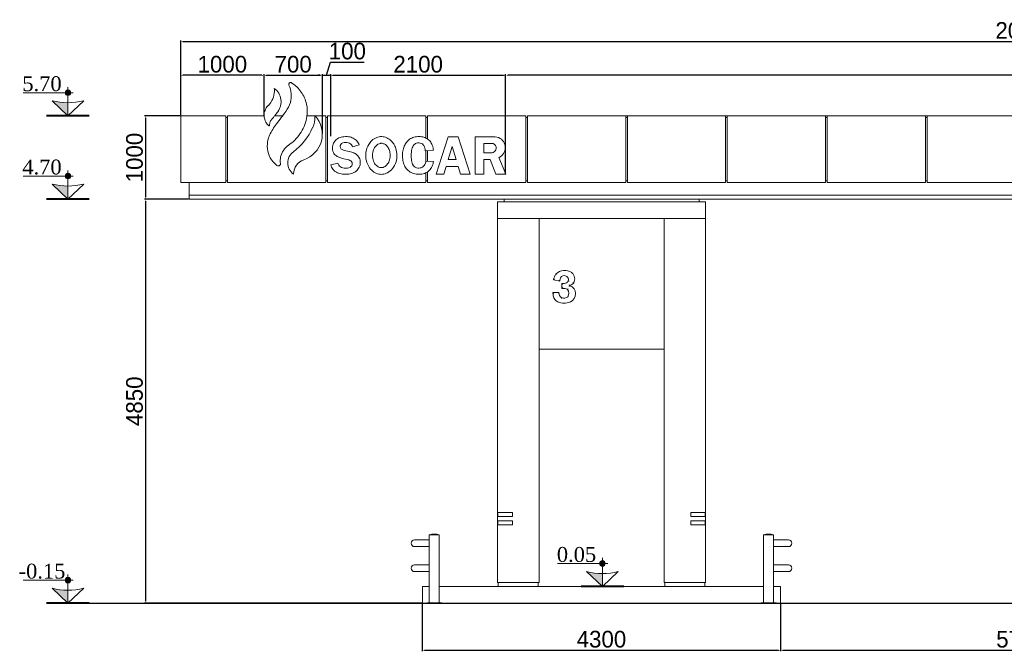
# Model space of a CAD drawing. Header units: feet. Extents: x 1702076 to 1880744, y 4858210 to 4922488.
# Tile 13 of 27: x 1826743 to 1838560, y 4881104 to 4888685. Entities that reach past the tile are written whole.
import ezdxf

# ---------------------------------------------------------------- set-up
doc = ezdxf.new("R2010")
doc.units = ezdxf.units.FT
doc.header["$MEASUREMENT"] = 0
doc.header["$PDMODE"] = 98
doc.header["$PDSIZE"] = 0.3
doc.dimstyles.new('ISO-25', dxfattribs={"dimscale": 15, "dimtxt": 20, "dimasz": 2.5, "dimexe": 1.25, "dimexo": 0.625, "dimgap": 3, "dimtad": 1, "dimdec": 0, "dimtxsty": 'Standard', "dimcen": 2.5, "dimadec": 0, "dimazin": 0, "dimtfac": 1, "dimtdec": 0, "dimtmove": 0, "dimatfit": 3, "dimfxl": 1.25, "dimarcsym": 0})

# ---------------------------------------------------------------- blocks, each defined once
blk = doc.blocks.new('*D5362')
at = {"color": 0, "lineweight": -2, "transparency": 16777216}
for p, q in [((1828769, 4886530), (1828240, 4886530)), ((1828252, 4886505), (1828252, 4881705)), ((1831569, 4881680), (1828240, 4881680))]:
    blk.add_line(p, q, dxfattribs=at)
at = {"color": 0, "lineweight": 5, "transparency": 16777216}
for points in [[(1828248, 4886505), (1828257, 4886505), (1828252, 4886530)], [(1828248, 4881705), (1828257, 4881705), (1828252, 4881680)]]:
    blk.add_solid(points, dxfattribs=at)
at = {"layer": 'Defpoints', "color": 0, "lineweight": 5, "transparency": 16777216}
for p in [(1828775, 4886530), (1828252, 4881680), (1831575, 4881680)]:
    blk.add_point(p, dxfattribs=at)
at = {"color": 0, "lineweight": 5, "transparency": 16777216, "insert": (1828121, 4884105), "char_height": 200, "attachment_point": 5, "rotation": 90}
blk.add_mtext('4850', dxfattribs=at)
blk = doc.blocks.new('*D5363')
at = {"color": 0, "lineweight": -2, "transparency": 16777216}
for p, q in [((1829675, 4887535), (1829675, 4888030)), ((1829700, 4888017), (1830350, 4888017)), ((1830375, 4887317), (1830375, 4888030))]:
    blk.add_line(p, q, dxfattribs=at)
at = {"color": 0, "lineweight": 5, "transparency": 16777216}
for points in [[(1829700, 4888021), (1829700, 4888013), (1829675, 4888017)], [(1830350, 4888021), (1830350, 4888013), (1830375, 4888017)]]:
    blk.add_solid(points, dxfattribs=at)
at = {"layer": 'Defpoints', "color": 0, "lineweight": 5, "transparency": 16777216}
for p in [(1830375, 4888017), (1829675, 4887529), (1830375, 4887311)]:
    blk.add_point(p, dxfattribs=at)
at = {"color": 0, "lineweight": 5, "transparency": 16777216, "insert": (1830025, 4888149), "char_height": 200, "attachment_point": 5}
blk.add_mtext('700', dxfattribs=at)
blk = doc.blocks.new('*D5364')
at = {"color": 0, "lineweight": -2, "transparency": 16777216}
for p, q in [((1830425, 4888017), (1830473, 4888176)), ((1830473, 4888176), (1830877, 4888176)), ((1830350, 4888017), (1830325, 4888017)), ((1830375, 4887317), (1830375, 4888030)), ((1830375, 4888017), (1830475, 4888017)), ((1830375, 4888017), (1830475, 4888017)), ((1830475, 4887287), (1830475, 4888030)), ((1830500, 4888017), (1830525, 4888017))]:
    blk.add_line(p, q, dxfattribs=at)
at = {"color": 0, "lineweight": 5, "transparency": 16777216}
for points in [[(1830350, 4888021), (1830350, 4888013), (1830375, 4888017)], [(1830500, 4888021), (1830500, 4888013), (1830475, 4888017)]]:
    blk.add_solid(points, dxfattribs=at)
at = {"layer": 'Defpoints', "color": 0, "lineweight": 5, "transparency": 16777216}
for p in [(1830475, 4888017), (1830375, 4887311), (1830475, 4887280)]:
    blk.add_point(p, dxfattribs=at)
at = {"color": 0, "lineweight": 5, "transparency": 16777216, "insert": (1830675, 4888307), "char_height": 200, "attachment_point": 5}
blk.add_mtext('100', dxfattribs=at)
blk = doc.blocks.new('*D5365')
at = {"color": 0, "lineweight": -2, "transparency": 16777216}
for p, q in [((1828675, 4887537), (1828675, 4888030)), ((1829650, 4888017), (1828700, 4888017)), ((1829675, 4887536), (1829675, 4888030))]:
    blk.add_line(p, q, dxfattribs=at)
at = {"color": 0, "lineweight": 5, "transparency": 16777216}
for points in [[(1828700, 4888021), (1828700, 4888013), (1828675, 4888017)], [(1829650, 4888021), (1829650, 4888013), (1829675, 4888017)]]:
    blk.add_solid(points, dxfattribs=at)
at = {"layer": 'Defpoints', "color": 0, "lineweight": 5, "transparency": 16777216}
for p in [(1828675, 4888017), (1828675, 4887530), (1829675, 4887530)]:
    blk.add_point(p, dxfattribs=at)
at = {"color": 0, "lineweight": 5, "transparency": 16777216, "insert": (1829175, 4888149), "char_height": 200, "attachment_point": 5}
blk.add_mtext('1000', dxfattribs=at)
blk = doc.blocks.new('*D5366')
at = {"color": 0, "lineweight": -2, "transparency": 16777216}
for p, q in [((1830475, 4887287), (1830475, 4888030)), ((1830500, 4888017), (1832550, 4888017)), ((1832575, 4886837), (1832575, 4888030))]:
    blk.add_line(p, q, dxfattribs=at)
at = {"color": 0, "lineweight": 5, "transparency": 16777216}
for points in [[(1830500, 4888021), (1830500, 4888013), (1830475, 4888017)], [(1832550, 4888021), (1832550, 4888013), (1832575, 4888017)]]:
    blk.add_solid(points, dxfattribs=at)
at = {"layer": 'Defpoints', "color": 0, "lineweight": 5, "transparency": 16777216}
for p in [(1832575, 4888017), (1830475, 4887280), (1832575, 4886830)]:
    blk.add_point(p, dxfattribs=at)
at = {"color": 0, "lineweight": 5, "transparency": 16777216, "insert": (1831525, 4888149), "char_height": 200, "attachment_point": 5}
blk.add_mtext('2100', dxfattribs=at)
blk = doc.blocks.new('*D5367')
at = {"color": 0, "lineweight": -2, "transparency": 16777216}
for p, q in [((1828669, 4887530), (1828240, 4887530)), ((1828252, 4887505), (1828252, 4886555)), ((1828769, 4886530), (1828240, 4886530))]:
    blk.add_line(p, q, dxfattribs=at)
at = {"color": 0, "lineweight": 5, "transparency": 16777216}
for points in [[(1828248, 4887505), (1828257, 4887505), (1828252, 4887530)], [(1828248, 4886555), (1828257, 4886555), (1828252, 4886530)]]:
    blk.add_solid(points, dxfattribs=at)
at = {"layer": 'Defpoints', "color": 0, "lineweight": 5, "transparency": 16777216}
for p in [(1828675, 4887530), (1828252, 4886530), (1828775, 4886530)]:
    blk.add_point(p, dxfattribs=at)
at = {"color": 0, "lineweight": 5, "transparency": 16777216, "insert": (1828121, 4887030), "char_height": 200, "attachment_point": 5, "rotation": 90}
blk.add_mtext('1000', dxfattribs=at)
blk = doc.blocks.new('*D5368')
at = {"color": 0, "lineweight": -2, "transparency": 16777216}
for p, q in [((1828675, 4887537), (1828675, 4888435)), ((1828700, 4888422), (1848950, 4888422)), ((1848975, 4887537), (1848975, 4888435))]:
    blk.add_line(p, q, dxfattribs=at)
at = {"color": 0, "lineweight": 5, "transparency": 16777216}
for points in [[(1828700, 4888426), (1828700, 4888418), (1828675, 4888422)], [(1848950, 4888426), (1848950, 4888418), (1848975, 4888422)]]:
    blk.add_solid(points, dxfattribs=at)
at = {"layer": 'Defpoints', "color": 0, "lineweight": 5, "transparency": 16777216}
for p in [(1848975, 4888422), (1828675, 4887530), (1848975, 4887530)]:
    blk.add_point(p, dxfattribs=at)
at = {"color": 0, "lineweight": 5, "transparency": 16777216, "insert": (1838825, 4888554), "char_height": 200, "attachment_point": 5}
blk.add_mtext('20300', dxfattribs=at)
blk = doc.blocks.new('*D5369')
at = {"color": 0, "lineweight": -2, "transparency": 16777216}
for p, q in [((1832575, 4886837), (1832575, 4888030)), ((1848950, 4888017), (1832600, 4888017)), ((1848975, 4887537), (1848975, 4888030))]:
    blk.add_line(p, q, dxfattribs=at)
at = {"color": 0, "lineweight": 5, "transparency": 16777216}
for points in [[(1832600, 4888021), (1832600, 4888013), (1832575, 4888017)], [(1848950, 4888021), (1848950, 4888013), (1848975, 4888017)]]:
    blk.add_solid(points, dxfattribs=at)
at = {"layer": 'Defpoints', "color": 0, "lineweight": 5, "transparency": 16777216}
for p in [(1832575, 4888017), (1848975, 4887530), (1832575, 4886830)]:
    blk.add_point(p, dxfattribs=at)
at = {"color": 0, "lineweight": 5, "transparency": 16777216, "insert": (1840775, 4888149), "char_height": 200, "attachment_point": 5}
blk.add_mtext('16400', dxfattribs=at)
blk = doc.blocks.new('*D5370')
at = {"color": 0, "lineweight": -2, "transparency": 16777216}
for p, q in [((1831575, 4881674), (1831575, 4881104)), ((1835875, 4881674), (1835875, 4881104)), ((1831600, 4881116), (1835850, 4881116))]:
    blk.add_line(p, q, dxfattribs=at)
at = {"color": 0, "lineweight": 5, "transparency": 16777216}
for points in [[(1831600, 4881120), (1831600, 4881112), (1831575, 4881116)], [(1835850, 4881120), (1835850, 4881112), (1835875, 4881116)]]:
    blk.add_solid(points, dxfattribs=at)
at = {"layer": 'Defpoints', "color": 0, "lineweight": 5, "transparency": 16777216}
for p in [(1831575, 4881680), (1835875, 4881680), (1835875, 4881116)]:
    blk.add_point(p, dxfattribs=at)
at = {"color": 0, "lineweight": 5, "transparency": 16777216, "insert": (1833725, 4881248), "char_height": 200, "attachment_point": 5}
blk.add_mtext('4300', dxfattribs=at)
blk = doc.blocks.new('*D5371')
at = {"color": 0, "lineweight": -2, "transparency": 16777216}
for p, q in [((1835875, 4881674), (1835875, 4881104)), ((1841645, 4881674), (1841645, 4881104)), ((1835900, 4881116), (1841620, 4881116))]:
    blk.add_line(p, q, dxfattribs=at)
at = {"color": 0, "lineweight": 5, "transparency": 16777216}
for points in [[(1835900, 4881120), (1835900, 4881112), (1835875, 4881116)], [(1841620, 4881120), (1841620, 4881112), (1841645, 4881116)]]:
    blk.add_solid(points, dxfattribs=at)
at = {"layer": 'Defpoints', "color": 0, "lineweight": 5, "transparency": 16777216}
for p in [(1835875, 4881680), (1841645, 4881680), (1841645, 4881116)]:
    blk.add_point(p, dxfattribs=at)
at = {"color": 0, "lineweight": 5, "transparency": 16777216, "insert": (1838760, 4881248), "char_height": 200, "attachment_point": 5}
blk.add_mtext('5770', dxfattribs=at)
blk = doc.blocks.new('A$C5dcad150')
at = {"color": 0, "linetype": 'Continuous', "lineweight": 0, "extrusion": (0, 1, 0)}
for p, q in [((-1460, 10317), (-2000, 10317)), ((-2000, 10317), (-2000, 9517)), ((-1460, 9517), (-1460, 10317)), ((-1440, 10297), (-1460, 10297)), ((-1000, 10317), (-1440, 10317)), ((-1440, 9517), (-1440, 10317)), ((-779, 10317), (-873, 10317)), ((-260, 10317), (-485, 10317)), ((-260, 10317), (-260, 9517)), ((-240, 10297), (-260, 10297)), ((940, 10317), (-240, 10317)), ((-240, 9517), (-240, 10317)), ((940, 10317), (940, 10053)), ((960, 10297), (940, 10297)), ((2140, 10317), (960, 10317)), ((960, 10042), (960, 10317)), ((2140, 10317), (2140, 9517)), ((2160, 10297), (2140, 10297)), ((3340, 10317), (2160, 10317)), ((2160, 9517), (2160, 10317)), ((3340, 10317), (3360, 10317)), ((3340, 10317), (3340, 9517)), ((3360, 10297), (3340, 10297)), ((4540, 10317), (3360, 10317)), ((3360, 9517), (3360, 10317)), ((4540, 10317), (4560, 10317)), ((4540, 10317), (4540, 9517)), ((4560, 10297), (4540, 10297)), ((5740, 10317), (4560, 10317)), ((4560, 9517), (4560, 10317)), ((5740, 10317), (5760, 10317)), ((5740, 10317), (5740, 9517)), ((5760, 10297), (5740, 10297)), ((6940, 10317), (5760, 10317)), ((5760, 9517), (5760, 10317)), ((6940, 10317), (6960, 10317)), ((6940, 10317), (6940, 9517)), ((6960, 10297), (6940, 10297)), ((8140, 10317), (6960, 10317)), ((6960, 9517), (6960, 10317)), ((-114, 10046), (-126, 10038)), ((-101, 10052), (-114, 10046)), ((-88, 10058), (-101, 10052)), ((-73, 10062), (-88, 10058)), ((-58, 10065), (-73, 10062)), ((-41, 10067), (-58, 10065)), ((-24, 10068), (-41, 10067)), ((-22, 10068), (-24, 10068)), ((-4, 10068), (-22, 10068)), ((13, 10066), (-4, 10068)), ((29, 10064), (13, 10066)), ((44, 10060), (29, 10064)), ((58, 10055), (44, 10060)), ((71, 10050), (58, 10055)), ((83, 10043), (71, 10050)), ((772, 10051), (759, 10044)), ((785, 10056), (772, 10051)), ((799, 10061), (785, 10056)), ((814, 10064), (799, 10061)), ((830, 10067), (814, 10064)), ((847, 10068), (830, 10067)), ((857, 10068), (847, 10068)), ((873, 10068), (857, 10068)), ((889, 10066), (873, 10068)), ((904, 10064), (889, 10066)), ((917, 10061), (904, 10064)), ((931, 10056), (917, 10061)), ((943, 10051), (931, 10056)), ((954, 10045), (943, 10051)), ((965, 10038), (954, 10045)), ((1209, 10067), (1065, 9617)), ((1331, 10067), (1209, 10067)), ((1472, 9617), (1331, 10067)), ((1730, 10067), (1533, 10067)), ((1533, 10067), (1533, 9617)), ((-175, 9962), (-178, 9947)), ((-178, 9947), (-178, 9931)), ((-178, 9931), (-178, 9925)), ((-171, 9976), (-175, 9962)), ((-165, 9990), (-171, 9976)), ((-158, 10003), (-165, 9990)), ((-149, 10015), (-158, 10003)), ((-139, 10027), (-149, 10015)), ((-137, 10028), (-139, 10027)), ((-126, 10038), (-137, 10028)), ((-86, 9951), (-85, 9962)), ((-83, 9933), (-86, 9951)), ((-85, 9962), (-79, 9975)), ((-73, 9919), (-83, 9933)), ((-79, 9975), (-69, 9985)), ((-69, 9985), (-56, 9992)), ((-56, 9992), (-39, 9996)), ((-39, 9996), (-18, 9997)), ((-18, 9997), (-7, 9997)), ((-7, 9997), (10, 9994)), ((10, 9994), (25, 9988)), ((25, 9988), (38, 9980)), ((38, 9980), (48, 9969)), ((48, 9969), (57, 9956)), ((57, 9956), (62, 9945)), ((62, 9945), (141, 9971)), ((94, 10035), (83, 10043)), ((104, 10027), (94, 10035)), ((114, 10017), (104, 10027)), ((122, 10007), (114, 10017)), ((130, 9995), (122, 10007)), ((136, 9982), (130, 9995)), ((141, 9971), (136, 9982)), ((676, 9938), (672, 9924)), ((681, 9952), (676, 9938)), ((688, 9966), (681, 9952)), ((695, 9979), (688, 9966)), ((703, 9991), (695, 9979)), ((712, 10003), (703, 9991)), ((714, 10005), (712, 10003)), ((724, 10017), (714, 10005)), ((735, 10027), (724, 10017)), ((746, 10036), (735, 10027)), ((759, 10044), (746, 10036)), ((774, 9917), (779, 9933)), ((779, 9933), (784, 9947)), ((784, 9947), (791, 9959)), ((791, 9959), (799, 9969)), ((799, 9969), (808, 9978)), ((808, 9978), (818, 9985)), ((818, 9985), (830, 9990)), ((830, 9990), (842, 9993)), ((842, 9993), (855, 9993)), ((855, 9993), (861, 9993)), ((861, 9993), (875, 9991)), ((875, 9991), (889, 9987)), ((889, 9987), (901, 9980)), ((901, 9980), (911, 9971)), ((911, 9971), (919, 9960)), ((919, 9960), (926, 9946)), ((926, 9946), (931, 9930)), ((931, 9930), (934, 9912)), ((975, 10031), (965, 10038)), ((984, 10022), (975, 10031)), ((993, 10012), (984, 10022)), ((1000, 10001), (993, 10012)), ((1007, 9990), (1000, 10001)), ((1014, 9977), (1007, 9990)), ((1019, 9964), (1014, 9977)), ((1024, 9949), (1019, 9964)), ((1028, 9933), (1024, 9949)), ((1031, 9917), (1028, 9933)), ((1211, 9793), (1259, 9951)), ((1259, 9951), (1306, 9793)), ((1639, 9987), (1717, 9987)), ((1639, 9872), (1639, 9987)), ((1717, 9987), (1739, 9985)), ((1739, 9985), (1750, 9984)), ((1750, 9984), (1763, 9977)), ((1763, 9977), (1775, 9965)), ((1775, 9965), (1777, 9962)), ((1777, 9962), (1784, 9947)), ((1784, 9947), (1786, 9931)), ((1786, 9931), (1786, 9926)), ((-178, 9925), (-177, 9908)), ((-177, 9908), (-173, 9893)), ((-173, 9893), (-168, 9879)), ((-168, 9879), (-162, 9866)), ((-162, 9866), (-154, 9855)), ((-154, 9855), (-144, 9846)), ((-144, 9846), (-142, 9844)), ((-142, 9844), (-132, 9837)), ((-132, 9837), (-121, 9830)), ((-121, 9830), (-109, 9824)), ((-109, 9824), (-95, 9818)), ((-95, 9818), (-79, 9813)), ((-79, 9813), (-62, 9807)), ((-63, 9912), (-73, 9919)), ((-48, 9906), (-63, 9912)), ((-29, 9901), (-48, 9906)), ((-17, 9898), (-29, 9901)), ((3, 9894), (-17, 9898)), ((22, 9890), (3, 9894)), ((39, 9886), (22, 9890)), ((53, 9881), (39, 9886)), ((67, 9877), (53, 9881)), ((78, 9873), (67, 9877)), ((82, 9871), (78, 9873)), ((95, 9864), (82, 9871)), ((108, 9855), (95, 9864)), ((119, 9845), (108, 9855)), ((129, 9833), (119, 9845)), ((134, 9827), (129, 9833)), ((142, 9814), (134, 9827)), ((148, 9800), (142, 9814)), ((663, 9877), (661, 9860)), ((661, 9860), (661, 9842)), ((661, 9842), (661, 9832)), ((661, 9832), (662, 9814)), ((662, 9814), (664, 9797)), ((665, 9893), (663, 9877)), ((668, 9909), (665, 9893)), ((672, 9924), (668, 9909)), ((767, 9860), (769, 9881)), ((767, 9841), (767, 9860)), ((767, 9819), (767, 9841)), ((768, 9799), (767, 9819)), ((769, 9881), (771, 9900)), ((771, 9900), (774, 9917)), ((934, 9912), (934, 9898)), ((934, 9898), (1033, 9905)), ((940, 9899), (940, 9764)), ((960, 9774), (960, 9900)), ((1033, 9905), (1031, 9917)), ((1703, 9872), (1639, 9872)), ((1723, 9873), (1703, 9872)), ((1739, 9874), (1723, 9873)), ((1749, 9877), (1739, 9874)), ((1762, 9884), (1749, 9877)), ((1774, 9896), (1762, 9884)), ((1775, 9896), (1774, 9896)), ((1782, 9910), (1775, 9896)), ((1786, 9926), (1782, 9910)), ((1900, 9617), (1817, 9816)), ((-114, 9750), (-200, 9731)), ((-200, 9731), (-195, 9716)), ((-195, 9716), (-189, 9701)), ((-189, 9701), (-182, 9688)), ((-110, 9740), (-114, 9750)), ((-103, 9726), (-110, 9740)), ((-93, 9715), (-103, 9726)), ((-82, 9705), (-93, 9715)), ((-69, 9698), (-82, 9705)), ((-54, 9692), (-69, 9698)), ((-62, 9807), (-44, 9803)), ((-37, 9689), (-54, 9692)), ((-44, 9803), (-24, 9798)), ((-24, 9798), (-22, 9798)), ((-22, 9798), (-1, 9793)), ((-1, 9793), (16, 9788)), ((18, 9693), (1, 9690)), ((16, 9788), (30, 9783)), ((32, 9699), (18, 9693)), ((30, 9783), (40, 9777)), ((39, 9704), (32, 9699)), ((52, 9717), (39, 9704)), ((40, 9777), (45, 9773)), ((45, 9773), (56, 9759)), ((58, 9733), (52, 9717)), ((56, 9759), (59, 9742)), ((59, 9742), (58, 9733)), ((135, 9689), (142, 9702)), ((142, 9702), (148, 9716)), ((152, 9786), (148, 9800)), ((148, 9716), (152, 9730)), ((154, 9770), (152, 9786)), ((152, 9730), (154, 9745)), ((155, 9760), (154, 9770)), ((154, 9745), (155, 9760)), ((664, 9797), (666, 9781)), ((666, 9781), (670, 9765)), ((670, 9765), (674, 9750)), ((674, 9750), (679, 9736)), ((679, 9736), (684, 9722)), ((684, 9722), (691, 9710)), ((691, 9710), (698, 9698)), ((698, 9698), (707, 9686)), ((770, 9781), (768, 9799)), ((773, 9764), (770, 9781)), ((777, 9750), (773, 9764)), ((782, 9737), (777, 9750)), ((788, 9727), (782, 9737)), ((790, 9723), (788, 9727)), ((801, 9710), (790, 9723)), ((815, 9701), (801, 9710)), ((830, 9694), (815, 9701)), ((846, 9691), (830, 9694)), ((858, 9690), (846, 9691)), ((873, 9692), (858, 9690)), ((887, 9695), (873, 9692)), ((900, 9702), (887, 9695)), ((911, 9710), (900, 9702)), ((921, 9721), (911, 9710)), ((929, 9735), (921, 9721)), ((936, 9750), (929, 9735)), ((941, 9768), (936, 9750)), ((942, 9775), (941, 9768)), ((1033, 9770), (942, 9775)), ((1003, 9686), (1011, 9698)), ((1011, 9698), (1017, 9712)), ((1017, 9712), (1023, 9726)), ((1023, 9726), (1028, 9742)), ((1028, 9742), (1031, 9758)), ((1031, 9758), (1033, 9770)), ((1157, 9617), (1185, 9710)), ((1185, 9710), (1331, 9710)), ((1306, 9793), (1211, 9793)), ((1331, 9710), (1358, 9617)), ((1639, 9795), (1714, 9795)), ((1639, 9617), (1639, 9795)), ((1714, 9795), (1783, 9617)), ((-646, 9618), (-646, 9620)), ((-182, 9688), (-173, 9676)), ((-173, 9676), (-164, 9665)), ((-164, 9665), (-153, 9655)), ((-153, 9655), (-131, 9641)), ((-131, 9641), (-118, 9634)), ((-118, 9634), (-105, 9629)), ((-105, 9629), (-90, 9624)), ((-90, 9624), (-75, 9620)), ((-75, 9620), (-59, 9618)), ((-59, 9618), (-43, 9616)), ((-43, 9616), (-25, 9616)), ((-19, 9688), (-37, 9689)), ((-25, 9616), (-18, 9616)), ((-18, 9688), (-19, 9688)), ((1, 9690), (-18, 9688)), ((-18, 9616), (1, 9617)), ((1, 9617), (18, 9618)), ((18, 9618), (34, 9621)), ((34, 9621), (49, 9625)), ((49, 9625), (63, 9630)), ((63, 9630), (77, 9636)), ((77, 9636), (89, 9642)), ((89, 9642), (100, 9650)), ((100, 9650), (110, 9659)), ((110, 9659), (116, 9664)), ((116, 9664), (126, 9677)), ((126, 9677), (135, 9689)), ((707, 9686), (716, 9675)), ((716, 9675), (719, 9672)), ((719, 9672), (730, 9661)), ((730, 9661), (741, 9652)), ((741, 9652), (754, 9643)), ((754, 9643), (766, 9636)), ((766, 9636), (780, 9630)), ((780, 9630), (794, 9625)), ((794, 9625), (808, 9621)), ((808, 9621), (824, 9618)), ((824, 9618), (840, 9616)), ((840, 9616), (856, 9616)), ((856, 9616), (862, 9616)), ((862, 9616), (879, 9617)), ((879, 9617), (895, 9619)), ((895, 9619), (910, 9622)), ((910, 9622), (924, 9627)), ((924, 9627), (938, 9632)), ((938, 9632), (951, 9639)), ((940, 9633), (940, 9517)), ((951, 9639), (964, 9647)), ((960, 9517), (960, 9644)), ((964, 9647), (976, 9657)), ((976, 9657), (985, 9664)), ((985, 9664), (994, 9675)), ((994, 9675), (1003, 9686)), ((1065, 9617), (1157, 9617)), ((1358, 9617), (1472, 9617)), ((1533, 9617), (1639, 9617)), ((1783, 9617), (1900, 9617)), ((-2000, 9517), (-1460, 9517)), ((-1900, 9367), (-1900, 9517)), ((-1460, 9537), (-1440, 9537)), ((-1440, 9517), (-260, 9517)), ((-260, 9537), (-240, 9537)), ((-240, 9517), (940, 9517)), ((940, 9537), (960, 9537)), ((960, 9517), (2140, 9517)), ((2140, 9537), (2160, 9537)), ((2160, 9517), (3340, 9517)), ((3340, 9537), (3360, 9537)), ((3360, 9517), (4540, 9517)), ((4540, 9537), (4560, 9537)), ((4560, 9517), (5740, 9517)), ((5740, 9537), (5760, 9537)), ((5760, 9517), (6940, 9517)), ((6940, 9537), (6960, 9537)), ((6960, 9517), (8140, 9517)), ((-1900, 9367), (18200, 9367)), ((-1900, 9367), (-1900, 9317)), ((-1900, 9367), (18200, 9367)), ((18200, 9317), (-1900, 9317)), ((1800, 9287), (1800, 9087)), ((1800, 9287), (4300, 9287)), ((1880, 9287), (1880, 9317)), ((4220, 9287), (4220, 9317)), ((4300, 9287), (4300, 9087)), ((1800, 9087), (1800, 8667)), ((1800, 9087), (4300, 9087)), ((2300, 8667), (2300, 9087)), ((3800, 9087), (3800, 8667)), ((4300, 8667), (4300, 9087)), ((1800, 8667), (1800, 5557)), ((2300, 4717), (2300, 8667)), ((3800, 8667), (3800, 4717)), ((4300, 8667), (4300, 5557)), ((2474, 8350), (2548, 8334)), ((2603, 8305), (2575, 8305)), ((2575, 8305), (2575, 8245)), ((2575, 8305), (2585, 8295)), ((2670, 8278), (2670, 8281)), ((2539, 8198), (2467, 8198)), ((2575, 8245), (2585, 8255)), ((2575, 8245), (2605, 8245)), ((2300, 7517), (3800, 7517)), ((1800, 5557), (1980, 5557)), ((1800, 5507), (1800, 5557)), ((1805, 5557), (1805, 5507)), ((1980, 5507), (1980, 5557)), ((4120, 5507), (4120, 5557)), ((4120, 5557), (4300, 5557)), ((4295, 5557), (4295, 5507)), ((4300, 5557), (4300, 5507)), ((1980, 5507), (1800, 5507)), ((1800, 5507), (1800, 5457)), ((1800, 5457), (1980, 5457)), ((1800, 5407), (1800, 5457)), ((1805, 5457), (1805, 5407)), ((1980, 5457), (1980, 5407)), ((4300, 5507), (4120, 5507)), ((4120, 5407), (4120, 5457)), ((4120, 5457), (4300, 5457)), ((4295, 5457), (4295, 5407)), ((4300, 5507), (4300, 5457)), ((4300, 5457), (4300, 5407)), ((1980, 5407), (1800, 5407)), ((1800, 5407), (1800, 4717)), ((4300, 5407), (4120, 5407)), ((4300, 5407), (4300, 4717)), ((983, 5227), (805, 5227)), ((985, 5287), (983, 5287)), ((983, 4472), (983, 5287)), ((1103, 5287), (985, 5287)), ((1103, 4472), (1103, 5287)), ((4996, 5287), (5114, 5287)), ((4996, 5287), (4996, 4472)), ((5114, 5287), (5116, 5287)), ((5116, 5287), (5116, 4472)), ((5294, 5227), (5116, 5227)), ((805, 5147), (983, 5147)), ((5116, 5147), (5294, 5147)), ((983, 4927), (805, 4927)), ((805, 4847), (983, 4847)), ((5294, 4927), (5116, 4927)), ((5116, 4847), (5294, 4847)), ((983, 4667), (900, 4667)), ((900, 4467), (900, 4667)), ((1500, 4667), (1103, 4667)), ((1500, 4667), (4600, 4667)), ((2300, 4717), (1800, 4717)), ((1810, 4667), (1810, 4717)), ((2290, 4667), (2290, 4717)), ((4300, 4717), (3800, 4717)), ((3810, 4667), (3810, 4717)), ((4290, 4667), (4290, 4717)), ((4996, 4667), (4600, 4667)), ((5200, 4667), (5116, 4667)), ((5200, 4467), (5200, 4667)), ((953, 4467), (900, 4467)), ((1133, 4472), (953, 4472)), ((953, 4467), (953, 4472)), ((953, 4467), (1133, 4467)), ((1133, 4467), (1133, 4472)), ((1500, 4467), (1133, 4467)), ((1500, 4467), (4600, 4467)), ((4966, 4467), (4600, 4467)), ((4966, 4472), (5146, 4472)), ((4966, 4472), (4966, 4467)), ((5146, 4467), (4966, 4467)), ((5146, 4472), (5146, 4467)), ((5200, 4467), (5146, 4467))]:
    blk.add_line(p, q, dxfattribs=at)
at = {"lineweight": 30}
blk.add_lwpolyline([(-3100, 4467), (19400, 4467)], dxfattribs=at)
at = {"color": 0, "linetype": 'Continuous', "lineweight": 0}
for centre, radius, start, end in [((-625, 10098), 324, 288.3396, 41.8638), ((-387, 10310), 5.75, 41.8638, 184.1011), ((1730, 9746), 321, 74.71, 90), ((1764, 9935), 131, 293.8553, 66.9598), ((-546, 9752), 169, 127.0604, 232.8758), ((-647, 9618), 0.821, 232.8758, 4.1153), ((2640, 8320), 169, 144.0042, 169.9781), ((2609, 8312), 150, 56.5184, 134.3623), ((2625, 8359), 103, 332.2033, 49.6325), ((2646, 8365), 88.3, 285.9645, 322.303), ((2644, 8188), 93.9, 357.8715, 73.6043), ((2685, 8200), 218, 180.3856, 191.6324), ((2577, 8178), 108, 191.6324, 240.9631), ((2617, 8189), 121, 298.6718, 357.8715), ((2600, 8248), 181, 245.2653, 294.247)]:
    blk.add_arc(centre, radius, start, end, dxfattribs=at)
at = {"color": 0, "linetype": 'Continuous', "lineweight": 0, "extrusion": (0, 0, -1)}
for centre, radius, start, end in [((670, 10290), 278, 175.8989, 204.1268), ((1096, 10480), 744, 204.1268, 232.9396), ((466, 9619), 180, 0.5548, 71.6604), ((-2604, 8347), 52.8, 12.5361, 87.5606), ((-2604, 8350), 49.4, 87.5606, 197.2469), ((-2883, 8285), 338, 8.3388, 12.5361), ((-2603, 8359), 54.1, 205.9892, 270), ((-2609, 8195), 70.2, 300.1481, 2.4295), ((-2607, 8187), 58.5, 88.6078, 127.638), ((-2591, 8189), 67.8, 138.9735, 218.9203), ((-2599, 8199), 69.4, 229.8649, 291.4651), ((-805, 5187), 40, 270, 90), ((-1043, 5112), 185, 71.0754, 108.9246), ((-5056, 5112), 185, 71.0754, 108.9246), ((-5294, 5187), 40, 90, 270), ((-805, 4887), 40, 270, 90), ((-5294, 4887), 40, 90, 270)]:
    blk.add_arc(centre, radius, start, end, dxfattribs=at)
at = {"color": 0, "linetype": 'Continuous', "lineweight": 0}
for points, knots in [([(-936, 10197), (-936, 10211), (-934, 10224), (-925, 10250), (-918, 10262), (-908, 10274), (-908, 10274), (-904, 10279), (-903, 10280), (-899, 10285), (-896, 10289), (-885, 10301), (-879, 10310), (-858, 10335), (-845, 10353), (-832, 10371), (-832, 10371), (-818, 10392), (-807, 10414), (-795, 10463), (-794, 10489), (-802, 10541), (-811, 10566), (-838, 10612), (-856, 10631), (-877, 10647), (-877, 10647), (-877, 10647), (-877, 10647), (-877, 10647), (-877, 10647), (-877, 10647), (-877, 10647), (-877, 10647), (-877, 10647), (-877, 10647), (-877, 10647), (-877, 10647), (-877, 10647), (-877, 10647), (-877, 10647), (-877, 10647), (-877, 10647), (-878, 10647), (-878, 10647), (-878, 10646), (-878, 10646), (-877, 10642), (-877, 10638), (-876, 10627), (-876, 10619), (-876, 10580), (-883, 10549), (-908, 10492), (-926, 10465), (-950, 10442), (-950, 10441), (-953, 10439), (-954, 10438), (-969, 10421), (-981, 10403), (-997, 10363), (-1001, 10341), (-1000, 10298), (-995, 10277), (-978, 10238), (-966, 10220), (-950, 10204)], [-8016.868336, -8016.868336, -8016.868336, -8016.868336, -6974.133624, -6974.133624, -5929.559772, -5929.559772, -5804.489011, -5804.489011, -5756.727762, -5756.727762, -5589.068498, -5589.068498, -5235.920841, -5235.920841, -4529.300506, -4529.300506, -4508.430645, -4508.430645, -3552.798289, -3552.798289, -2561.649422, -2561.649422, -1530.784561, -1530.784561, -511.331069, -511.331069, -511.331065, -511.331065, -511.331059, -511.331059, -511.331041, -511.331041, -511.331002, -511.331002, -511.326339, -511.326339, -510.746022, -510.746022, -510.143517, -510.143517, -509.534846, -509.534846, -508.954671, -508.954671, -508.352326, -508.352326, -507.227335, -507.227335, -494.831263, -494.831263, -470.117036, -470.117036, -370.728115, -370.728115, -269.051614, -269.051614, -262.945155, -262.945155, -258.602221, -258.602221, -194.832952, -194.832952, -129.120568, -129.120568, -65.485114, -65.485114, 0, 0, 0, 0]), ([(-701, 10687), (-686, 10655), (-677, 10620), (-671, 10549), (-675, 10513), (-695, 10439), (-714, 10403), (-739, 10371)], [-335.122731, -335.122731, -335.122731, -335.122731, -229.786144, -229.786144, -120.602151, -120.602151, 0, 0, 0, 0]), ([(-670, 10714), (-672, 10715), (-673, 10716), (-678, 10717), (-680, 10717), (-685, 10717), (-688, 10716), (-693, 10714), (-695, 10712), (-699, 10708), (-700, 10706), (-702, 10700), (-703, 10698), (-702, 10692), (-702, 10689), (-701, 10687)], [-54.744503, -54.744503, -54.744503, -54.744503, -48.562111, -48.562111, -42.05044, -42.05044, -33.492871, -33.492871, -25.11128, -25.11128, -16.96365, -16.96365, -8.501115, -8.501115, 0, 0, 0, 0]), ([(-486, 10309), (-479, 10359), (-480, 10410), (-503, 10511), (-524, 10560), (-585, 10647), (-624, 10685), (-670, 10714)], [-471.683907, -471.683907, -471.683907, -471.683907, -320.159213, -320.159213, -160.929472, -160.929472, 0, 0, 0, 0]), ([(-739, 10371), (-757, 10346), (-776, 10321), (-813, 10271), (-832, 10246), (-851, 10221)], [-187.810745, -187.810745, -187.810745, -187.810745, -93.905372, -93.905372, 0, 0, 0, 0]), ([(-804, 9746), (-808, 9772), (-807, 9799), (-795, 9853), (-784, 9879), (-752, 9928), (-731, 9949), (-705, 9967), (-704, 9968), (-700, 9970), (-698, 9971), (-693, 9975), (-690, 9977), (-634, 10018), (-590, 10067), (-520, 10179), (-497, 10243), (-486, 10309)], [-1035.208386, -1035.208386, -1035.208386, -1035.208386, -841.120164, -841.120164, -639.691036, -639.691036, -422.447419, -422.447419, -415.068122, -415.068122, -408.91628, -408.91628, -396.625907, -396.625907, -201.048341, -201.048341, 0, 0, 0, 0]), ([(-851, 10221), (-884, 10179), (-912, 10133), (-938, 10075), (-941, 10067), (-945, 10054), (-948, 10045), (-961, 9999), (-964, 9962), (-956, 9885), (-944, 9848), (-906, 9779), (-881, 9749), (-850, 9724), (-850, 9724), (-849, 9723), (-849, 9723), (-848, 9722), (-847, 9722), (-842, 9719), (-838, 9718), (-830, 9717), (-826, 9717), (-820, 9718), (-818, 9719), (-815, 9720), (-814, 9721), (-810, 9724), (-808, 9726), (-805, 9731), (-804, 9734), (-803, 9740), (-803, 9743), (-804, 9746)], [-3612.029582, -3612.029582, -3612.029582, -3612.029582, -3187.564884, -3187.564884, -3102.18954, -3102.18954, -2868.30288, -2868.30288, -1965.730116, -1965.730116, -1028.305041, -1028.305041, -86.179929, -86.179929, -85.389041, -85.389041, -82.877839, -82.877839, -77.874731, -77.874731, -57.841162, -57.841162, -37.224522, -37.224522, -30.880752, -30.880752, -26.591028, -26.591028, -17.942381, -17.942381, -8.953142, -8.953142, 0, 0, 0, 0]), ([(-950, 10204), (-948, 10203), (-946, 10201), (-941, 10198), (-938, 10197), (-936, 10197)], [-16.557237, -16.557237, -16.557237, -16.557237, -8.278618, -8.278618, 0, 0, 0, 0]), ([(409, 10068), (390, 10068), (370, 10065), (330, 10050), (310, 10037), (278, 10007), (266, 9991), (239, 9945), (228, 9913), (218, 9845), (220, 9810), (234, 9753), (244, 9729), (269, 9686), (286, 9667), (323, 9638), (342, 9628), (382, 9616), (402, 9614), (443, 9618), (464, 9625), (504, 9646), (524, 9663), (559, 9707), (574, 9735), (591, 9791), (594, 9816), (594, 9842), (594, 9871), (590, 9900), (574, 9946), (566, 9964), (548, 9993), (538, 10005), (511, 10032), (492, 10045), (453, 10063), (434, 10067), (412, 10068), (411, 10068), (409, 10068)], [-1222.02098, -1222.02098, -1222.02098, -1222.02098, -1149.677971, -1149.677971, -1061.368227, -1061.368227, -986.978924, -986.978924, -861.595772, -861.595772, -731.125816, -731.125816, -635.687845, -635.687845, -538.166235, -538.166235, -454.413297, -454.413297, -374.051597, -374.051597, -288.004931, -288.004931, -192.001538, -192.001538, -84.459887, -84.459887, 0, 0, 0, 96.465889, 96.465889, 163.167696, 163.167696, 220.257091, 220.257091, 302.219523, 302.219523, 376.819321, 376.819321, 381.987028, 381.987028, 381.987028, 381.987028]), ([(409, 9988), (414, 9988), (419, 9987), (436, 9983), (446, 9978), (468, 9963), (479, 9950), (488, 9936), (493, 9929), (496, 9922), (503, 9906), (506, 9898), (513, 9871), (514, 9853), (513, 9814), (509, 9795), (495, 9758), (486, 9742), (465, 9720), (455, 9711), (434, 9700), (424, 9697), (404, 9695), (394, 9696), (373, 9703), (362, 9709), (340, 9727), (329, 9741), (310, 9778), (304, 9801), (300, 9849), (302, 9873), (315, 9916), (324, 9933), (343, 9958), (354, 9968), (375, 9981), (385, 9985), (400, 9987), (404, 9988), (409, 9988)], [-116.207121, -116.207121, -116.207121, -116.207121, -97.087255, -97.087255, -55.789282, -55.789282, 0, 0, 0, 26.362457, 26.362457, 52.157186, 52.157186, 104.362435, 104.362435, 162.362877, 162.362877, 220.278939, 220.278939, 265.194695, 265.194695, 301.049094, 301.049094, 336.609343, 336.609343, 380.027837, 380.027837, 436.820756, 436.820756, 504.972314, 504.972314, 573.306695, 573.306695, 633.281611, 633.281611, 681.036336, 681.036336, 717.909728, 717.909728, 733.679066, 733.679066, 733.679066, 733.679066]), ([(2511, 8413), (2511, 8413), (2511, 8413), (2510, 8414), (2510, 8414), (2509, 8415), (2508, 8415), (2507, 8416), (2506, 8417), (2505, 8418), (2504, 8419), (2504, 8419), (2503, 8420), (2503, 8420)], [-0.004725, -0.004725, -0.004725, -0.004725, 0, 0, 2.032406, 2.032406, 4.064013, 4.064013, 7.979619, 7.979619, 11.880735, 11.880735, 15.774794, 15.774794, 15.774794, 15.774794]), ([(2485, 8357), (2485, 8357), (2485, 8357), (2484, 8356), (2483, 8356), (2480, 8354), (2479, 8353), (2477, 8352), (2476, 8351), (2475, 8350), (2474, 8350), (2474, 8350), (2474, 8350), (2474, 8350)], [-19.017613, -19.017613, -19.017613, -19.017613, -19.011268, -19.011268, -14.555897, -14.555897, -10.344762, -10.344762, -6.082143, -6.082143, -2.848433, -2.848433, 0, 0, 0, 0]), ([(2540, 8346), (2540, 8346), (2540, 8346), (2541, 8344), (2542, 8343), (2544, 8341), (2545, 8340), (2546, 8337), (2547, 8336), (2548, 8335), (2548, 8335), (2548, 8334), (2548, 8334), (2548, 8334)], [-0.006391, -0.006391, -0.006391, -0.006391, 0, 0, 4.721428, 4.721428, 9.217024, 9.217024, 13.527625, 13.527625, 16.696037, 16.696037, 19.445079, 19.445079, 19.445079, 19.445079]), ([(2661, 8332), (2661, 8332), (2661, 8332), (2660, 8332), (2658, 8333), (2656, 8334), (2655, 8334), (2653, 8335), (2653, 8335), (2652, 8335), (2652, 8335), (2652, 8335), (2652, 8335), (2652, 8335)], [-31.538081, -31.538081, -31.538081, -31.538081, -31.532061, -31.532061, -27.609709, -27.609709, -23.689179, -23.689179, -19.777608, -19.777608, -15.877078, -15.877078, -15.761689, -15.761689, -15.761689, -15.761689]), ([(2660, 8288), (2660, 8288), (2660, 8288), (2661, 8288), (2662, 8287), (2664, 8285), (2665, 8285), (2667, 8283), (2668, 8283), (2669, 8282), (2669, 8281), (2670, 8281), (2670, 8281), (2670, 8281)], [-36.090047, -36.090047, -36.090047, -36.090047, -36.084262, -36.084262, -32.4614, -32.4614, -28.973841, -28.973841, -24.708232, -24.708232, -21.219904, -21.219904, -18.042131, -18.042131, -18.042131, -18.042131]), ([(2660, 8270), (2660, 8270), (2660, 8270), (2661, 8271), (2662, 8272), (2664, 8273), (2665, 8274), (2667, 8275), (2668, 8276), (2669, 8277), (2669, 8277), (2670, 8278), (2670, 8278), (2670, 8278)], [-0.005756, -0.005756, -0.005756, -0.005756, 0, 0, 3.588492, 3.588492, 7.047782, 7.047782, 11.313001, 11.313001, 14.80788, 14.80788, 17.99393, 17.99393, 17.99393, 17.99393]), ([(2707, 8317), (2707, 8317), (2707, 8317), (2708, 8317), (2709, 8316), (2710, 8315), (2710, 8315), (2712, 8314), (2713, 8313), (2714, 8312), (2715, 8312), (2716, 8312), (2716, 8311), (2716, 8311)], [-0.005008, -0.005008, -0.005008, -0.005008, 0, 0, 2.034501, 2.034501, 4.067945, 4.067945, 7.983997, 7.983997, 11.884702, 11.884702, 15.778129, 15.778129, 15.778129, 15.778129]), ([(2477, 8188), (2477, 8188), (2477, 8188), (2476, 8190), (2475, 8191), (2473, 8193), (2472, 8194), (2470, 8195), (2469, 8196), (2468, 8197), (2467, 8198), (2467, 8198), (2467, 8198), (2467, 8198)], [-0.006498, -0.006498, -0.006498, -0.006498, 0, 0, 4.648491, 4.648491, 9.032567, 9.032567, 13.336221, 13.336221, 16.560789, 16.560789, 19.385446, 19.385446, 19.385446, 19.385446]), ([(2529, 8188), (2529, 8188), (2529, 8188), (2530, 8190), (2531, 8191), (2533, 8193), (2534, 8194), (2536, 8195), (2537, 8196), (2538, 8197), (2538, 8198), (2539, 8198), (2539, 8198), (2539, 8198)], [-18.816653, -18.816653, -18.816653, -18.816653, -18.810682, -18.810682, -14.447805, -14.447805, -10.217528, -10.217528, -5.918218, -5.918218, -2.747784, -2.747784, 0, 0, 0, 0]), ([(2649, 8241), (2649, 8241), (2649, 8241), (2648, 8240), (2647, 8239), (2646, 8237), (2645, 8236), (2644, 8235), (2643, 8234), (2642, 8234), (2642, 8233), (2642, 8233), (2642, 8233), (2642, 8233)], [-31.567511, -31.567511, -31.567511, -31.567511, -31.562211, -31.562211, -27.627484, -27.627484, -23.696776, -23.696776, -19.781994, -19.781994, -15.885768, -15.885768, -15.77675, -15.77675, -15.77675, -15.77675]), ([(2569, 8126), (2569, 8126), (2569, 8126), (2570, 8127), (2571, 8128), (2572, 8130), (2572, 8131), (2573, 8133), (2573, 8134), (2574, 8134), (2574, 8135), (2574, 8135), (2574, 8135), (2574, 8135)], [-31.539992, -31.539992, -31.539992, -31.539992, -31.534401, -31.534401, -27.610961, -27.610961, -23.690146, -23.690146, -19.778865, -19.778865, -15.878459, -15.878459, -15.762861, -15.762861, -15.762861, -15.762861]), ([(2651, 8139), (2651, 8139), (2651, 8139), (2650, 8140), (2649, 8141), (2647, 8143), (2647, 8144), (2645, 8145), (2645, 8145), (2644, 8146), (2644, 8146), (2644, 8146), (2644, 8146), (2644, 8146)], [-31.5638, -31.5638, -31.5638, -31.5638, -31.558496, -31.558496, -27.625124, -27.625124, -23.69586, -23.69586, -19.781731, -19.781731, -15.88489, -15.88489, -15.774896, -15.774896, -15.774896, -15.774896])]:
    blk.add_open_spline(points, degree=3, knots=knots, dxfattribs=at)

msp = doc.modelspace()

# ---------------------------------------------------------------- hatches: boundary and pattern name
for points in [[(1827321.5, 4887840.9), (1827321.5, 4887807.8), (1827288.4, 4887807.8, -0.4142136)], [(1827321.5, 4887840.9, -0.4142136), (1827354.6, 4887807.8), (1827321.5, 4887807.8)], [(1827131.8, 4887711.7, 0.063683), (1827321.5, 4887687.5), (1827321.5, 4887530.3)], [(1827288.4, 4887807.8), (1827321.5, 4887807.8), (1827321.5, 4887774.6, -0.4142136)], [(1827321.5, 4887807.8), (1827354.6, 4887807.8, -0.4142136), (1827321.5, 4887774.6)], [(1827321.5, 4886840.9), (1827321.5, 4886807.8), (1827288.4, 4886807.8, -0.4142136)], [(1827288.4, 4886807.8), (1827321.5, 4886807.8), (1827321.5, 4886774.6, -0.4142136)], [(1827321.5, 4886840.9, -0.4142136), (1827354.6, 4886807.8), (1827321.5, 4886807.8)], [(1827321.5, 4886807.8), (1827354.6, 4886807.8, -0.4142136), (1827321.5, 4886774.6)], [(1827131.8, 4886711.7, 0.063683), (1827321.5, 4886687.5), (1827321.5, 4886530.3)], [(1833736.9, 4882190.9), (1833736.9, 4882157.8), (1833703.8, 4882157.8, -0.4142136)], [(1833703.8, 4882157.8), (1833736.9, 4882157.8), (1833736.9, 4882124.6, -0.4142136)], [(1833736.9, 4882190.9, -0.4142136), (1833770, 4882157.8), (1833736.9, 4882157.8)], [(1833736.9, 4882157.8), (1833770, 4882157.8, -0.4142136), (1833736.9, 4882124.6)], [(1833547.1, 4882061.7, 0.063683), (1833736.9, 4882037.5), (1833736.9, 4881880.3)], [(1827321.5, 4881990.9), (1827321.5, 4881957.8), (1827288.4, 4881957.8, -0.4142136)], [(1827288.4, 4881957.8), (1827321.5, 4881957.8), (1827321.5, 4881924.6, -0.4142136)], [(1827321.5, 4881990.9, -0.4142136), (1827354.6, 4881957.8), (1827321.5, 4881957.8)], [(1827321.5, 4881957.8), (1827354.6, 4881957.8, -0.4142136), (1827321.5, 4881924.6)], [(1827131.8, 4881861.7, 0.063683), (1827321.5, 4881837.5), (1827321.5, 4881680.3)]]:
    msp.add_hatch(color=1).paths.add_polyline_path(points)

# ---------------------------------------------------------------- linework, layer by layer
at = {"lineweight": 9}
for points in [[(1827321.5, 4887530.3), (1827321.5, 4887874.9)], [(1827384.5, 4887807.8), (1826783.6, 4887807.8)], [(1827321.5, 4886530.3), (1827321.5, 4886874.9)], [(1827384.5, 4886807.8), (1826783.6, 4886807.8)], [(1833799.9, 4882157.8), (1833199, 4882157.8)], [(1833736.9, 4881880.3), (1833736.9, 4882224.9)], [(1827384.5, 4881957.8), (1826783.6, 4881957.8)], [(1827321.5, 4881680.3), (1827321.5, 4882024.9)]]:
    msp.add_lwpolyline(points, dxfattribs=at)
for points in [[(1827131.8, 4887711.7), (1827321.5, 4887530.3), (1827511.2, 4887711.7, -0.1278847)], [(1827131.8, 4886711.7), (1827321.5, 4886530.3), (1827511.2, 4886711.7, -0.1278847)], [(1833547.1, 4882061.7), (1833736.9, 4881880.3), (1833926.6, 4882061.7, -0.1278847)], [(1827131.8, 4881861.7), (1827321.5, 4881680.3), (1827511.2, 4881861.7, -0.1278847)]]:
    msp.add_lwpolyline(points, format="xyb", close=True, dxfattribs=at)
at = {"lineweight": 40}
for points in [[(1827577.7, 4887530.3), (1827065.3, 4887530.3)], [(1827577.7, 4886530.3), (1827065.3, 4886530.3)], [(1833993, 4881880.3), (1833480.7, 4881880.3)], [(1827577.7, 4881680.3), (1827065.3, 4881680.3)]]:
    msp.add_lwpolyline(points, dxfattribs=at)
at = {"lineweight": 9}
for centre in [(1827321.5, 4887807.8), (1827321.5, 4886807.8), (1833736.9, 4882157.8), (1827321.5, 4881957.8)]:
    msp.add_circle(centre, 33.1, dxfattribs=at)

# ---------------------------------------------------------------- block references
msp.add_blockref('A$C5dcad150', (1830675.7, 4877213.4))

# ---------------------------------------------------------------- texts
at = {"lineweight": 9, "char_height": 178.498, "width": 401.685, "attachment_point": 2}
for s, insert in [('{\\fTimes New Roman|b0|i0|c0|p18;5.70}', (1827010.2, 4888005.4)), ('{\\fTimes New Roman|b0|i0|c0|p18;4.70}', (1827010.2, 4887005.4)), ('{\\fTimes New Roman|b0|i0|c0|p18;0.05}', (1833425.6, 4882355.4)), ('{\\fTimes New Roman|b0|i0|c0|p18;-0.15}', (1827010.2, 4882155.4))]:
    msp.add_mtext(s, dxfattribs=dict(at, insert=insert))

# ---------------------------------------------------------------- dimensions: what is measured, and where the dimension line sits
at = {"color": 1, "lineweight": 5}
for base, p1, p2, picture, middle in [((1848975.3, 4888422.1), (1828675.3, 4887530.3), (1848975.3, 4887530.3), '*D5368', (1838825.3, 4888553.5)), ((1830475.3, 4888017.2), (1830375.3, 4887310.9), (1830475.3, 4887280.3), '*D5364', (1830503, 4888307.5)), ((1828675.3, 4888017.2), (1829675.3, 4887529.7), (1828675.3, 4887530.3), '*D5365', (1829175.3, 4888148.6)), ((1830375.3, 4888017.2), (1829675.3, 4887529.2), (1830375.3, 4887310.9), '*D5363', (1830025.3, 4888148.7)), ((1832575.3, 4888017.2), (1830475.3, 4887280.3), (1832575.3, 4886830.3), '*D5366', (1831525.3, 4888148.6)), ((1832575.3, 4888017.2), (1848975.3, 4887530.3), (1832575.3, 4886830.3), '*D5369', (1840775.3, 4888148.6)), ((1835875.3, 4881116.2), (1831575.3, 4881680.3), (1835875.3, 4881680.3), '*D5370', (1833725.3, 4881247.6)), ((1841645.3, 4881116.2), (1835875.3, 4881680.3), (1841645.3, 4881680.3), '*D5371', (1838760.3, 4881247.7))]:
    dim = msp.add_linear_dim(base=base, p1=p1, p2=p2, dimstyle='ISO-25', override={"dimscale": 10, "dimtmove": 1}, dxfattribs=at)
    dim.commit()
    dim.dimension.update_dxf_attribs({"geometry": picture, "text_midpoint": middle})
for base, p1, p2, picture, middle in [((1828252.5, 4886530.3), (1828675.3, 4887530.3), (1828775.3, 4886530.3), '*D5367', (1828121.1, 4887030.3)), ((1828252.5, 4881680.3), (1828775.3, 4886530.3), (1831575.3, 4881680.3), '*D5362', (1828121.1, 4884105.3))]:
    dim = msp.add_linear_dim(base=base, p1=p1, p2=p2, angle=90, dimstyle='ISO-25', override={"dimscale": 10, "dimtmove": 1}, dxfattribs=at)
    dim.commit()
    dim.dimension.update_dxf_attribs({"geometry": picture, "text_midpoint": middle})

doc.saveas('drawing.dxf')
